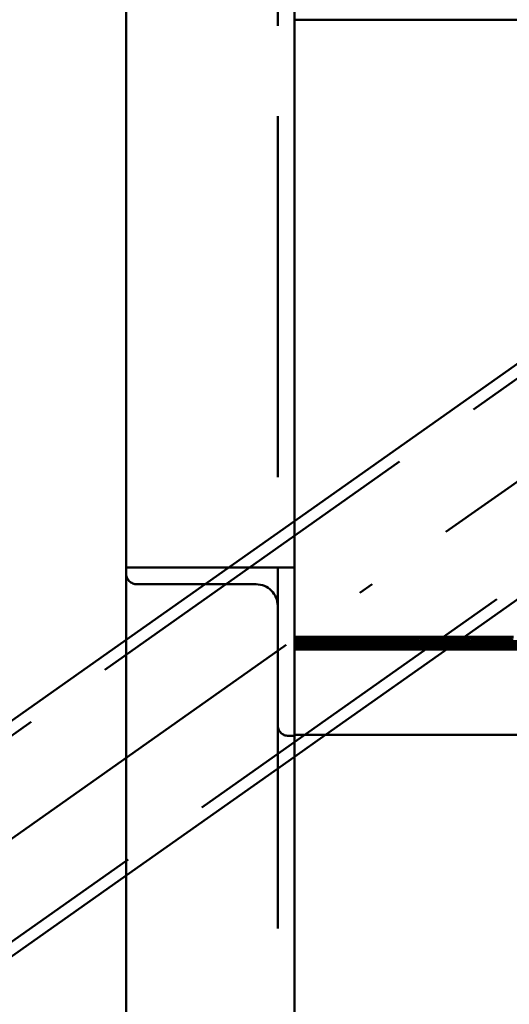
# Paper-space layout 'Layout1' of a CAD drawing. Extents: x -2 to 1033, y -36 to 596.
# Tile 114 of 256: x 366.72 to 370.79, y 385.25 to 393.44. Entities that reach past the tile are written whole.
import ezdxf

# ---------------------------------------------------------------- set-up
doc = ezdxf.new("R2010")
doc.units = 0
doc.linetypes.add('ACAD_ISO02W100', pattern=[15, 12, -3])
doc.linetypes.add('ACAD_ISO04W100', pattern=[30.5, 24, -3, 0.5, -3])
doc.layers.add('SS_ZEBRIKY', color=24, linetype='CONTINUOUS', lineweight=50)
doc.layers.add('SS_ZTUŽENÍ STĚNY', color=203, linetype='CONTINUOUS', lineweight=50)

psp = doc.layouts.get("Layout1")

# ---------------------------------------------------------------- linework, layer by layer
at = {"layer": 'SS_ZEBRIKY', "color": 3, "linetype": 'ACAD_ISO02W100', "ltscale": 0.25}
for p, q in [((368.8663, 378.385), (368.8663, 524.985)), ((369.0063, 388.885), (367.6063, 388.885)), ((367.6963, 388.745), (368.6863, 388.745)), ((369.0063, 388.273), (369.0504, 388.3088)), ((369.0063, 388.273), (369.0429, 388.3088)), ((369.0663, 388.273), (369.0429, 388.3088)), ((369.1184, 388.3088), (369.0469, 388.273)), ((369.0663, 388.273), (369.0504, 388.3088)), ((369.1106, 388.273), (369.0504, 388.3088)), ((369.111, 388.3088), (369.0663, 388.273)), ((369.0663, 388.273), (369.0899, 388.3088)), ((369.0768, 388.3088), (369.0663, 388.273)), ((369.1369, 388.3088), (369.0743, 388.273)), ((369.1184, 388.3088), (369.0743, 388.273)), ((369.0748, 388.273), (369.1369, 388.3088)), ((369.1184, 388.3088), (369.0748, 388.273)), ((369.1103, 388.273), (369.0899, 388.3088)), ((369.1106, 388.273), (369.0899, 388.3088)), ((369.1872, 388.273), (369.0899, 388.3088)), ((369.1103, 388.273), (369.1393, 388.3088)), ((369.1342, 388.3088), (369.1103, 388.273)), ((369.1103, 388.273), (369.1206, 388.3088)), ((369.111, 388.3088), (369.1103, 388.273)), ((369.1184, 388.3088), (369.1313, 388.2831)), ((369.1872, 388.273), (369.1206, 388.3088)), ((369.1263, 388.273), (369.144, 388.3088)), ((369.1263, 388.273), (369.1393, 388.3088)), ((369.1342, 388.3088), (369.1263, 388.273)), ((369.1369, 388.3088), (369.1493, 388.273)), ((369.1401, 388.3008), (369.1369, 388.3088)), ((369.1369, 388.3088), (369.1402, 388.3012)), ((369.1524, 388.273), (369.1369, 388.3088)), ((369.1872, 388.273), (369.1393, 388.3088)), ((369.2158, 388.273), (369.1393, 388.3088)), ((369.151, 388.273), (369.1401, 388.3008)), ((369.1402, 388.3012), (369.1524, 388.273)), ((369.1874, 388.3088), (369.1493, 388.273)), ((369.151, 388.273), (369.1728, 388.2945)), ((369.1661, 388.2722), (369.2563, 388.3088)), ((369.1874, 388.3088), (369.1661, 388.2722)), ((369.2563, 388.3088), (369.1796, 388.2688)), ((369.1874, 388.3088), (369.1936, 388.2841)), ((369.1874, 388.3088), (369.1963, 388.273)), ((369.2563, 388.3088), (369.2303, 388.2688)), ((369.2563, 388.3088), (369.2824, 388.2688)), ((369.333, 388.2688), (369.2563, 388.3088)), ((369.2563, 388.3088), (369.2563, 388.273)), ((369.3253, 388.3088), (369.3163, 388.273)), ((369.3868, 388.3088), (369.3248, 388.273)), ((369.3253, 388.3088), (369.333, 388.2688)), ((369.3253, 388.3088), (369.3466, 388.2722)), ((369.3634, 388.273), (369.3253, 388.3088)), ((369.3393, 388.2943), (369.3599, 388.273)), ((369.3516, 388.3004), (369.4369, 388.273)), ((369.3758, 388.3088), (369.3603, 388.273)), ((369.3603, 388.273), (369.3724, 388.301)), ((369.3634, 388.273), (369.3758, 388.3088)), ((369.3684, 388.3088), (369.3863, 388.273)), ((369.3724, 388.301), (369.3758, 388.3088)), ((369.3758, 388.3088), (369.4369, 388.273)), ((369.4389, 388.273), (369.3758, 388.3088)), ((369.3758, 388.3088), (369.4658, 388.273)), ((369.3813, 388.283), (369.3942, 388.3088)), ((369.3868, 388.3088), (369.3863, 388.273)), ((369.3863, 388.273), (369.3865, 388.3088)), ((369.4024, 388.273), (369.3865, 388.3088)), ((369.3868, 388.3088), (369.4024, 388.273)), ((369.4389, 388.273), (369.3942, 388.3088)), ((369.4658, 388.273), (369.3942, 388.3088)), ((369.437, 388.3088), (369.401, 388.273)), ((369.437, 388.3088), (369.4024, 388.273)), ((369.4358, 388.3088), (369.4024, 388.273)), ((369.4463, 388.273), (369.4358, 388.3088)), ((369.437, 388.3088), (369.4463, 388.273)), ((369.5057, 388.3088), (369.4463, 388.273)), ((369.4698, 388.3088), (369.4463, 388.273)), ((369.4698, 388.3088), (369.5063, 388.273)), ((369.5057, 388.3088), (369.5053, 388.273)), ((369.5057, 388.3088), (369.5063, 388.273)), ((369.5745, 388.3088), (369.5063, 388.273)), ((369.5429, 388.3088), (369.5063, 388.273)), ((369.5063, 388.3088), (369.5063, 388.273)), ((369.5429, 388.3088), (369.5663, 388.273)), ((369.6184, 388.3088), (369.5469, 388.273)), ((369.6252, 388.3088), (369.5663, 388.273)), ((369.5768, 388.3088), (369.5663, 388.273)), ((369.5745, 388.3088), (369.5663, 388.273)), ((369.6369, 388.3088), (369.5743, 388.273)), ((369.6184, 388.3088), (369.5743, 388.273)), ((369.5745, 388.3088), (369.6099, 388.273)), ((369.5748, 388.273), (369.6369, 388.3088)), ((369.5748, 388.273), (369.6184, 388.3088)), ((369.5768, 388.3088), (369.6103, 388.273)), ((369.6103, 388.273), (369.6442, 388.3088)), ((369.6265, 388.3088), (369.6103, 388.273)), ((369.6103, 388.273), (369.6252, 388.3088)), ((369.6184, 388.3088), (369.6313, 388.283)), ((369.6869, 388.273), (369.6252, 388.3088)), ((369.6263, 388.273), (369.6442, 388.3088)), ((369.6265, 388.3088), (369.6263, 388.273)), ((369.6369, 388.3088), (369.6493, 388.273)), ((369.6401, 388.3007), (369.6369, 388.3088)), ((369.6524, 388.273), (369.6369, 388.3088)), ((369.6369, 388.3088), (369.6403, 388.301)), ((369.651, 388.273), (369.6401, 388.3007)), ((369.6403, 388.301), (369.6524, 388.273)), ((369.6874, 388.3088), (369.6493, 388.273)), ((369.651, 388.273), (369.6728, 388.2945)), ((369.6661, 388.2722), (369.7563, 388.3088)), ((369.6874, 388.3088), (369.6661, 388.2722)), ((369.6796, 388.2688), (369.7563, 388.3088)), ((369.6874, 388.3088), (369.6963, 388.273)), ((369.6874, 388.3088), (369.6936, 388.2841)), ((369.7563, 388.3088), (369.7303, 388.2688)), ((369.7563, 388.3088), (369.7824, 388.2688)), ((369.7563, 388.3088), (369.833, 388.2688)), ((369.7563, 388.3088), (369.7563, 388.273)), ((369.8253, 388.3088), (369.8163, 388.273)), ((369.8868, 388.3088), (369.8248, 388.273)), ((369.8253, 388.3088), (369.833, 388.2688)), ((369.8466, 388.2722), (369.8253, 388.3088)), ((369.8634, 388.273), (369.8253, 388.3088)), ((369.8393, 388.2943), (369.8599, 388.273)), ((369.8516, 388.3004), (369.9369, 388.273)), ((369.8758, 388.3088), (369.8603, 388.273)), ((369.8603, 388.273), (369.8724, 388.301)), ((369.8634, 388.273), (369.8758, 388.3088)), ((369.8684, 388.3088), (369.8863, 388.273)), ((369.8724, 388.301), (369.8758, 388.3088)), ((369.8758, 388.3088), (369.9369, 388.273)), ((369.9389, 388.273), (369.8758, 388.3088)), ((369.8758, 388.3088), (369.9658, 388.273)), ((369.8813, 388.283), (369.8942, 388.3088)), ((369.8868, 388.3088), (369.8863, 388.273)), ((369.8863, 388.273), (369.8865, 388.3088)), ((369.9024, 388.273), (369.8865, 388.3088)), ((369.8868, 388.3088), (369.9024, 388.273)), ((369.9389, 388.273), (369.8942, 388.3088)), ((369.9658, 388.273), (369.8942, 388.3088)), ((369.901, 388.273), (369.937, 388.3088)), ((369.937, 388.3088), (369.9024, 388.273)), ((369.9024, 388.273), (369.9358, 388.3088)), ((369.9358, 388.3088), (369.9463, 388.273)), ((369.937, 388.3088), (369.9463, 388.273)), ((370.0057, 388.3088), (369.9463, 388.273)), ((369.9463, 388.273), (369.9698, 388.3088)), ((370.0063, 388.273), (369.9698, 388.3088)), ((370.0057, 388.3088), (370.0053, 388.273)), ((370.0057, 388.3088), (370.0063, 388.273)), ((370.0745, 388.3088), (370.0063, 388.273)), ((370.0429, 388.3088), (370.0063, 388.273)), ((370.0063, 388.3088), (370.0063, 388.273)), ((370.0429, 388.3088), (370.0663, 388.273)), ((370.1184, 388.3088), (370.0469, 388.273)), ((370.0663, 388.273), (370.1252, 388.3088)), ((370.0768, 388.3088), (370.0663, 388.273)), ((370.0663, 388.273), (370.0745, 388.3088)), ((370.1369, 388.3088), (370.0743, 388.273)), ((370.1184, 388.3088), (370.0743, 388.273)), ((370.0745, 388.3088), (370.1099, 388.273)), ((370.0748, 388.273), (370.1369, 388.3088)), ((370.0748, 388.273), (370.1184, 388.3088)), ((370.0768, 388.3088), (370.1103, 388.273)), ((370.1103, 388.273), (370.1442, 388.3088)), ((370.1265, 388.3088), (370.1103, 388.273)), ((370.1103, 388.273), (370.1252, 388.3088)), ((370.1184, 388.3088), (370.1313, 388.283)), ((370.1869, 388.273), (370.1252, 388.3088)), ((370.1263, 388.273), (370.1442, 388.3088)), ((370.1265, 388.3088), (370.1263, 388.273)), ((370.1369, 388.3088), (370.1493, 388.273)), ((370.1401, 388.3007), (370.1369, 388.3088)), ((370.1524, 388.273), (370.1369, 388.3088)), ((370.1369, 388.3088), (370.1403, 388.301)), ((370.151, 388.273), (370.1401, 388.3007)), ((370.1403, 388.301), (370.1524, 388.273)), ((370.1874, 388.3088), (370.1493, 388.273)), ((370.151, 388.273), (370.1728, 388.2945)), ((370.1661, 388.2722), (370.2563, 388.3088)), ((370.1874, 388.3088), (370.1661, 388.2722)), ((370.1796, 388.2688), (370.2563, 388.3088)), ((370.1874, 388.3088), (370.1963, 388.273)), ((370.1874, 388.3088), (370.1936, 388.2841)), ((370.2563, 388.3088), (370.2303, 388.2688)), ((370.2563, 388.3088), (370.2824, 388.2688)), ((370.2563, 388.3088), (370.333, 388.2688)), ((370.2563, 388.3088), (370.2563, 388.273)), ((370.3758, 388.3088), (370.2969, 388.273)), ((370.3253, 388.3088), (370.3163, 388.273)), ((370.3971, 388.3088), (370.3248, 388.273)), ((370.3758, 388.3088), (370.3248, 388.273)), ((370.3253, 388.3088), (370.333, 388.2688)), ((370.3253, 388.3088), (370.3466, 388.2722)), ((370.3634, 388.273), (370.3253, 388.3088)), ((370.3393, 388.2943), (370.3599, 388.273)), ((370.3516, 388.3004), (370.4369, 388.273)), ((370.3758, 388.3088), (370.3603, 388.273)), ((370.3603, 388.273), (370.3724, 388.301)), ((370.3634, 388.273), (370.3758, 388.3088)), ((370.3684, 388.3088), (370.3863, 388.273)), ((370.3724, 388.301), (370.3758, 388.3088)), ((370.3758, 388.3088), (370.3863, 388.273)), ((370.3758, 388.3088), (370.4024, 388.273)), ((370.3758, 388.3088), (370.4369, 388.273)), ((370.4389, 388.273), (370.3758, 388.3088)), ((370.3758, 388.3088), (370.4658, 388.273)), ((370.3813, 388.283), (370.3942, 388.3088)), ((370.3863, 388.273), (370.3865, 388.3088)), ((370.4024, 388.273), (370.3865, 388.3088)), ((370.4389, 388.273), (370.3942, 388.3088)), ((370.4658, 388.273), (370.3942, 388.3088)), ((370.3971, 388.3088), (370.401, 388.273)), ((370.3971, 388.3088), (370.4024, 388.273)), ((370.3971, 388.3088), (370.4463, 388.273)), ((370.401, 388.273), (370.4711, 388.3088)), ((370.401, 388.273), (370.43, 388.3088)), ((370.4024, 388.273), (370.4358, 388.3088)), ((370.43, 388.3088), (370.4463, 388.273)), ((370.4463, 388.273), (370.4358, 388.3088)), ((370.4778, 388.3088), (370.4463, 388.273)), ((370.4463, 388.273), (370.4711, 388.3088)), ((370.4711, 388.3088), (370.5053, 388.273)), ((370.4711, 388.3088), (370.5063, 388.273)), ((370.5063, 388.273), (370.4778, 388.3088)), ((370.5053, 388.273), (370.5597, 388.3088)), ((370.5159, 388.3088), (370.5053, 388.273)), ((370.5063, 388.273), (370.5597, 388.3088)), ((370.5228, 388.3088), (370.5063, 388.273)), ((370.5159, 388.3088), (370.5063, 388.273)), ((370.5228, 388.3088), (370.5663, 388.273)), ((370.6184, 388.3088), (370.5469, 388.273)), ((370.5663, 388.273), (370.5597, 388.3088)), ((370.5597, 388.3088), (370.6099, 388.273)), ((370.566, 388.3088), (370.5663, 388.273)), ((370.5663, 388.273), (370.6029, 388.3088)), ((370.5663, 388.273), (370.5978, 388.3088)), ((370.6369, 388.3088), (370.5743, 388.273)), ((370.6184, 388.3088), (370.5743, 388.273)), ((370.5748, 388.273), (370.6369, 388.3088)), ((370.5748, 388.273), (370.6184, 388.3088)), ((370.5978, 388.3088), (370.6099, 388.273)), ((370.5978, 388.3088), (370.6103, 388.273)), ((370.6869, 388.273), (370.5978, 388.3088)), ((370.6029, 388.3088), (370.6103, 388.273)), ((370.6103, 388.273), (370.6429, 388.3088)), ((370.6103, 388.273), (370.6418, 388.3088)), ((370.6295, 388.3088), (370.6103, 388.273)), ((370.6103, 388.273), (370.6262, 388.3088)), ((370.6184, 388.3088), (370.6311, 388.2834)), ((370.6869, 388.273), (370.6262, 388.3088)), ((370.6263, 388.273), (370.6429, 388.3088)), ((370.6263, 388.273), (370.6418, 388.3088)), ((370.6369, 388.3088), (370.6493, 388.273)), ((370.6397, 388.3018), (370.6369, 388.3088)), ((370.6369, 388.3088), (370.6398, 388.3021)), ((370.6524, 388.273), (370.6369, 388.3088)), ((370.651, 388.273), (370.6397, 388.3018)), ((370.6398, 388.3021), (370.6524, 388.273)), ((370.6869, 388.273), (370.6418, 388.3088)), ((370.7158, 388.273), (370.6418, 388.3088)), ((370.6874, 388.3088), (370.6493, 388.273)), ((370.651, 388.273), (370.6726, 388.2942)), ((370.6661, 388.2722), (370.7563, 388.3088)), ((370.6661, 388.2722), (370.6874, 388.3088)), ((370.6796, 388.2688), (370.7563, 388.3088)), ((370.6874, 388.3088), (370.6936, 388.2839)), ((370.6874, 388.3088), (370.6963, 388.273)), ((370.7563, 388.3088), (370.7303, 388.2688)), ((370.7563, 388.3088), (370.7824, 388.2688)), ((370.7563, 388.3088), (370.833, 388.2688)), ((370.7563, 388.3088), (370.7563, 388.273)), ((369.0363, 388.233), (369.0063, 388.273)), ((369.0656, 388.233), (369.0063, 388.273)), ((369.093, 388.233), (369.0063, 388.273)), ((369.0063, 388.273), (369.1661, 388.2722)), ((369.0663, 388.273), (369.0063, 388.273)), ((369.1661, 388.2722), (369.0063, 388.2637)), ((369.1796, 388.2688), (369.0063, 388.2637)), ((369.2563, 388.2635), (369.0063, 388.2637)), ((369.2563, 388.2635), (369.0063, 388.238)), ((369.0063, 388.238), (377.0063, 388.238)), ((369.0063, 388.233), (369.0363, 388.233)), ((369.1692, 388.233), (369.0063, 388.229)), ((369.0935, 388.233), (369.0063, 388.2254)), ((369.0656, 388.233), (369.0063, 388.2254)), ((369.0063, 388.2254), (369.0363, 388.233)), ((369.2563, 388.2254), (369.0063, 388.229)), ((377.0063, 388.2254), (369.0063, 388.2254)), ((369.2563, 388.2254), (369.0063, 388.218)), ((369.0063, 388.219), (377.0063, 388.219)), ((369.0063, 388.218), (377.0063, 388.218)), ((377.0063, 388.2113), (369.0063, 388.2113)), ((369.0363, 388.233), (369.0656, 388.233)), ((369.1312, 388.2704), (369.0583, 388.233)), ((369.0583, 388.233), (369.1379, 388.2669)), ((369.0663, 388.273), (369.0656, 388.233)), ((369.0656, 388.233), (369.0935, 388.233)), ((369.093, 388.233), (369.0663, 388.273)), ((369.0663, 388.273), (369.0935, 388.233)), ((369.1626, 388.233), (369.0663, 388.273)), ((369.1629, 388.233), (369.0663, 388.273)), ((369.1103, 388.273), (369.0663, 388.273)), ((369.0683, 388.233), (369.1524, 388.273)), ((369.1363, 388.273), (369.0683, 388.233)), ((369.0935, 388.233), (369.4192, 388.233)), ((369.1411, 388.2652), (369.0948, 388.233)), ((369.0948, 388.233), (369.1561, 388.2572)), ((369.1626, 388.233), (369.1103, 388.273)), ((369.1103, 388.273), (369.1629, 388.233)), ((369.2013, 388.233), (369.1103, 388.273)), ((369.1103, 388.273), (369.2014, 388.233)), ((369.1134, 388.273), (369.1103, 388.273)), ((369.1224, 388.233), (369.1963, 388.273)), ((369.1524, 388.273), (369.1224, 388.233)), ((369.2013, 388.233), (369.1263, 388.273)), ((369.2014, 388.233), (369.1263, 388.273)), ((369.1363, 388.273), (369.1312, 388.2704)), ((369.1313, 388.2831), (369.1363, 388.273)), ((369.1379, 388.2669), (369.1524, 388.273)), ((369.1524, 388.273), (369.1411, 388.2652)), ((369.1493, 388.273), (369.1661, 388.2722)), ((369.1561, 388.2572), (369.1963, 388.273)), ((369.1661, 388.2722), (369.1796, 388.2688)), ((369.1777, 388.2456), (369.1692, 388.233)), ((369.1692, 388.233), (369.2563, 388.2254)), ((369.1963, 388.273), (369.1777, 388.2456)), ((369.1796, 388.2688), (369.2563, 388.2635)), ((369.1936, 388.2841), (369.1963, 388.273)), ((369.1963, 388.273), (369.2079, 388.233)), ((369.1963, 388.273), (369.2264, 388.233)), ((369.2079, 388.233), (369.2563, 388.273)), ((369.2563, 388.273), (369.2264, 388.233)), ((369.2264, 388.233), (369.2563, 388.2254)), ((369.2303, 388.2688), (369.2563, 388.2635)), ((369.2563, 388.273), (369.2863, 388.233)), ((369.2563, 388.273), (369.3048, 388.233)), ((369.333, 388.2688), (369.2563, 388.2635)), ((369.2824, 388.2688), (369.2563, 388.2635)), ((369.3435, 388.233), (369.2563, 388.2254)), ((369.2863, 388.233), (369.2563, 388.2254)), ((369.3163, 388.273), (369.2863, 388.233)), ((369.3163, 388.273), (369.3048, 388.233)), ((369.3083, 388.233), (369.4024, 388.273)), ((369.3863, 388.273), (369.3083, 388.233)), ((369.3163, 388.273), (369.3344, 388.2464)), ((369.3163, 388.273), (369.3903, 388.233)), ((369.3163, 388.273), (369.3559, 388.2574)), ((369.4024, 388.273), (369.3183, 388.233)), ((369.3863, 388.273), (369.3183, 388.233)), ((369.3226, 388.2859), (369.3599, 388.273)), ((369.3466, 388.2722), (369.333, 388.2688)), ((369.3344, 388.2464), (369.3435, 388.233)), ((369.3448, 388.233), (369.4463, 388.273)), ((369.4024, 388.273), (369.3448, 388.233)), ((369.3466, 388.2722), (369.3634, 388.273)), ((369.3559, 388.2574), (369.4179, 388.233)), ((369.3603, 388.273), (369.3903, 388.233)), ((369.3713, 388.2653), (369.3603, 388.273)), ((369.3603, 388.273), (369.4444, 388.233)), ((369.4543, 388.233), (369.3603, 388.273)), ((369.4179, 388.233), (369.3713, 388.2653)), ((369.4463, 388.273), (369.3724, 388.233)), ((369.4024, 388.273), (369.3724, 388.233)), ((369.3763, 388.273), (369.3813, 388.283)), ((369.3763, 388.273), (369.4444, 388.233)), ((369.3813, 388.2705), (369.3763, 388.273)), ((369.4543, 388.233), (369.3813, 388.2705)), ((369.4024, 388.273), (369.3993, 388.273)), ((369.4463, 388.273), (369.4024, 388.273)), ((369.4161, 388.2722), (369.5966, 388.2722)), ((369.4463, 388.273), (369.4192, 388.233)), ((369.4192, 388.233), (369.5063, 388.2254)), ((369.4192, 388.233), (369.4764, 388.233)), ((369.4463, 388.273), (369.4579, 388.233)), ((369.4463, 388.273), (369.4764, 388.233)), ((369.5063, 388.273), (369.4463, 388.273)), ((369.5063, 388.273), (369.4579, 388.233)), ((369.5063, 388.273), (369.4764, 388.233)), ((369.4764, 388.233), (369.5063, 388.2254)), ((369.4764, 388.233), (369.5363, 388.233)), ((369.5063, 388.273), (369.5363, 388.233)), ((369.5063, 388.273), (369.5548, 388.233)), ((369.5663, 388.273), (369.5063, 388.273)), ((369.5935, 388.233), (369.5063, 388.2254)), ((369.5363, 388.233), (369.5063, 388.2254)), ((369.5663, 388.273), (369.5363, 388.233)), ((369.5363, 388.233), (369.5935, 388.233)), ((369.5663, 388.273), (369.5548, 388.233)), ((369.6313, 388.2705), (369.5583, 388.233)), ((369.6382, 388.267), (369.5583, 388.233)), ((369.5663, 388.273), (369.5935, 388.233)), ((369.5663, 388.273), (369.6403, 388.233)), ((369.5663, 388.273), (369.6679, 388.233)), ((369.6103, 388.273), (369.5663, 388.273)), ((369.5683, 388.233), (369.6524, 388.273)), ((369.6363, 388.273), (369.5683, 388.233)), ((369.5935, 388.233), (369.9192, 388.233)), ((369.6413, 388.2653), (369.5948, 388.233)), ((369.5948, 388.233), (369.6568, 388.2574)), ((369.6403, 388.233), (369.6103, 388.273)), ((369.6103, 388.273), (369.6679, 388.233)), ((369.6944, 388.233), (369.6103, 388.273)), ((369.6103, 388.273), (369.7043, 388.233)), ((369.6134, 388.273), (369.6103, 388.273)), ((369.6224, 388.233), (369.6963, 388.273)), ((369.6224, 388.233), (369.6524, 388.273)), ((369.6944, 388.233), (369.6263, 388.273)), ((369.7043, 388.233), (369.6263, 388.273)), ((369.6313, 388.283), (369.6363, 388.273)), ((369.6363, 388.273), (369.6313, 388.2705)), ((369.6524, 388.273), (369.6382, 388.267)), ((369.6524, 388.273), (369.6413, 388.2653)), ((369.6661, 388.2722), (369.6493, 388.273)), ((369.6568, 388.2574), (369.6963, 388.273)), ((369.6661, 388.2722), (369.6796, 388.2688)), ((369.6692, 388.233), (369.6783, 388.2464)), ((369.7563, 388.2254), (369.6692, 388.233)), ((369.6783, 388.2464), (369.6963, 388.273)), ((369.7563, 388.2635), (369.6796, 388.2688)), ((369.6936, 388.2841), (369.6963, 388.273)), ((369.6963, 388.273), (369.7079, 388.233)), ((369.6963, 388.273), (369.7264, 388.233)), ((369.7079, 388.233), (369.7563, 388.273)), ((369.7563, 388.273), (369.7264, 388.233)), ((369.7264, 388.233), (369.7563, 388.2254)), ((369.7303, 388.2688), (369.7563, 388.2635)), ((369.7563, 388.273), (369.7863, 388.233)), ((369.7563, 388.273), (369.8048, 388.233)), ((369.7563, 388.2635), (369.833, 388.2688)), ((369.7824, 388.2688), (369.7563, 388.2635)), ((369.7563, 388.2254), (369.8435, 388.233)), ((369.7863, 388.233), (369.7563, 388.2254)), ((369.8163, 388.273), (369.7863, 388.233)), ((369.8163, 388.273), (369.8048, 388.233)), ((369.8083, 388.233), (369.9024, 388.273)), ((369.8863, 388.273), (369.8083, 388.233)), ((369.8163, 388.273), (369.8344, 388.2464)), ((369.8163, 388.273), (369.8903, 388.233)), ((369.8163, 388.273), (369.8559, 388.2574)), ((369.9024, 388.273), (369.8183, 388.233)), ((369.8863, 388.273), (369.8183, 388.233)), ((369.8226, 388.2859), (369.8599, 388.273)), ((369.833, 388.2688), (369.8466, 388.2722)), ((369.8344, 388.2464), (369.8435, 388.233)), ((369.8448, 388.233), (369.9463, 388.273)), ((369.8448, 388.233), (369.9024, 388.273)), ((369.8634, 388.273), (369.8466, 388.2722)), ((369.8559, 388.2574), (369.9179, 388.233)), ((369.8603, 388.273), (369.8903, 388.233)), ((369.8713, 388.2653), (369.8603, 388.273)), ((369.8603, 388.273), (369.9444, 388.233)), ((369.8745, 388.267), (369.8603, 388.273)), ((369.9179, 388.233), (369.8713, 388.2653)), ((369.9463, 388.273), (369.8724, 388.233)), ((369.9024, 388.273), (369.8724, 388.233)), ((369.9543, 388.233), (369.8745, 388.267)), ((369.8763, 388.273), (369.8813, 388.283)), ((369.8763, 388.273), (369.9444, 388.233)), ((369.8813, 388.2705), (369.8763, 388.273)), ((369.9543, 388.233), (369.8813, 388.2705)), ((369.9024, 388.273), (369.8993, 388.273)), ((369.9463, 388.273), (369.9024, 388.273)), ((369.9161, 388.2722), (370.0966, 388.2722)), ((369.9463, 388.273), (369.9192, 388.233)), ((369.9192, 388.233), (370.0063, 388.2254)), ((369.9192, 388.233), (369.9764, 388.233)), ((369.9463, 388.273), (369.9579, 388.233)), ((369.9463, 388.273), (369.9764, 388.233)), ((370.0063, 388.273), (369.9463, 388.273)), ((370.0063, 388.273), (369.9579, 388.233)), ((369.9764, 388.233), (370.0063, 388.273)), ((369.9764, 388.233), (370.0063, 388.2254)), ((369.9764, 388.233), (370.0363, 388.233)), ((370.0363, 388.233), (370.0063, 388.273)), ((370.0063, 388.273), (370.0548, 388.233)), ((370.0663, 388.273), (370.0063, 388.273)), ((370.0063, 388.2254), (370.0935, 388.233)), ((370.0063, 388.2254), (370.0363, 388.233)), ((370.0363, 388.233), (370.0663, 388.273)), ((370.0363, 388.233), (370.0935, 388.233)), ((370.0548, 388.233), (370.0663, 388.273)), ((370.1524, 388.273), (370.0583, 388.233)), ((370.1313, 388.2705), (370.0583, 388.233)), ((370.0663, 388.273), (370.0935, 388.233)), ((370.1403, 388.233), (370.0663, 388.273)), ((370.0663, 388.273), (370.1679, 388.233)), ((370.1103, 388.273), (370.0663, 388.273)), ((370.0683, 388.233), (370.1524, 388.273)), ((370.0683, 388.233), (370.1363, 388.273)), ((370.0935, 388.233), (370.4192, 388.233)), ((370.0948, 388.233), (370.1413, 388.2653)), ((370.0948, 388.233), (370.1568, 388.2574)), ((370.1403, 388.233), (370.1103, 388.273)), ((370.1103, 388.273), (370.1679, 388.233)), ((370.1944, 388.233), (370.1103, 388.273)), ((370.1103, 388.273), (370.2043, 388.233)), ((370.1134, 388.273), (370.1103, 388.273)), ((370.1963, 388.273), (370.1224, 388.233)), ((370.1224, 388.233), (370.1524, 388.273)), ((370.1944, 388.233), (370.1263, 388.273)), ((370.2043, 388.233), (370.1263, 388.273)), ((370.1313, 388.283), (370.1363, 388.273)), ((370.1363, 388.273), (370.1313, 388.2705)), ((370.1413, 388.2653), (370.1524, 388.273)), ((370.1661, 388.2722), (370.1493, 388.273)), ((370.1568, 388.2574), (370.1963, 388.273)), ((370.1661, 388.2722), (370.1796, 388.2688)), ((370.1692, 388.233), (370.1783, 388.2464)), ((370.1692, 388.233), (370.2563, 388.2254)), ((370.1783, 388.2464), (370.1963, 388.273)), ((370.1796, 388.2688), (370.2563, 388.2635)), ((370.1936, 388.2841), (370.1963, 388.273)), ((370.2079, 388.233), (370.1963, 388.273)), ((370.1963, 388.273), (370.2264, 388.233)), ((370.2079, 388.233), (370.2563, 388.273)), ((370.2563, 388.273), (370.2264, 388.233)), ((370.2264, 388.233), (370.2563, 388.2254)), ((370.2303, 388.2688), (370.2563, 388.2635)), ((370.2563, 388.273), (370.2863, 388.233)), ((370.2563, 388.273), (370.3048, 388.233)), ((370.2563, 388.2635), (370.333, 388.2688)), ((370.2824, 388.2688), (370.2563, 388.2635)), ((370.2563, 388.2254), (370.3435, 388.233)), ((370.2863, 388.233), (370.2563, 388.2254)), ((370.3163, 388.273), (370.2863, 388.233)), ((370.3163, 388.273), (370.3048, 388.233)), ((370.3083, 388.233), (370.4024, 388.273)), ((370.3863, 388.273), (370.3083, 388.233)), ((370.3163, 388.273), (370.3344, 388.2464)), ((370.3163, 388.273), (370.3903, 388.233)), ((370.3163, 388.273), (370.3559, 388.2574)), ((370.4024, 388.273), (370.3183, 388.233)), ((370.3863, 388.273), (370.3183, 388.233)), ((370.3226, 388.2859), (370.3599, 388.273)), ((370.333, 388.2688), (370.3466, 388.2722)), ((370.3344, 388.2464), (370.3435, 388.233)), ((370.3448, 388.233), (370.4463, 388.273)), ((370.3448, 388.233), (370.4024, 388.273)), ((370.3466, 388.2722), (370.3634, 388.273)), ((370.3559, 388.2574), (370.4179, 388.233)), ((370.3603, 388.273), (370.3903, 388.233)), ((370.3713, 388.2653), (370.3603, 388.273)), ((370.3603, 388.273), (370.4444, 388.233)), ((370.3745, 388.267), (370.3603, 388.273)), ((370.4179, 388.233), (370.3713, 388.2653)), ((370.4463, 388.273), (370.3724, 388.233)), ((370.4024, 388.273), (370.3724, 388.233)), ((370.4543, 388.233), (370.3745, 388.267)), ((370.3763, 388.273), (370.3813, 388.283)), ((370.3763, 388.273), (370.4444, 388.233)), ((370.3813, 388.2705), (370.3763, 388.273)), ((370.4543, 388.233), (370.3813, 388.2705)), ((370.4024, 388.273), (370.3993, 388.273)), ((370.4463, 388.273), (370.4024, 388.273)), ((370.4161, 388.2722), (370.5966, 388.2722)), ((370.4192, 388.233), (370.4463, 388.273)), ((370.4192, 388.233), (370.5063, 388.2254)), ((370.4192, 388.233), (370.4764, 388.233)), ((370.4463, 388.273), (370.4579, 388.233)), ((370.4463, 388.273), (370.4764, 388.233)), ((370.5063, 388.273), (370.4463, 388.273)), ((370.5063, 388.273), (370.4579, 388.233)), ((370.4764, 388.233), (370.5063, 388.273)), ((370.4764, 388.233), (370.5063, 388.2254)), ((370.4764, 388.233), (370.5363, 388.233)), ((370.5363, 388.233), (370.5063, 388.273)), ((370.5548, 388.233), (370.5063, 388.273)), ((370.5663, 388.273), (370.5063, 388.273)), ((370.5935, 388.233), (370.5063, 388.2254)), ((370.5063, 388.2254), (370.5363, 388.233)), ((370.5363, 388.233), (370.5663, 388.273)), ((370.5363, 388.233), (370.5935, 388.233)), ((370.5548, 388.233), (370.5663, 388.273)), ((370.6313, 388.2705), (370.5583, 388.233)), ((370.6382, 388.267), (370.5583, 388.233)), ((370.5663, 388.273), (370.5935, 388.233)), ((370.6403, 388.233), (370.5663, 388.273)), ((370.5663, 388.273), (370.6679, 388.233)), ((370.6103, 388.273), (370.5663, 388.273)), ((370.5683, 388.233), (370.6524, 388.273)), ((370.5683, 388.233), (370.6363, 388.273)), ((370.5935, 388.233), (370.9192, 388.233)), ((370.5948, 388.233), (370.6413, 388.2653)), ((370.5948, 388.233), (370.6568, 388.2574)), ((370.6403, 388.233), (370.6103, 388.273)), ((370.6103, 388.273), (370.6679, 388.233)), ((370.6944, 388.233), (370.6103, 388.273)), ((370.6103, 388.273), (370.7043, 388.233)), ((370.6134, 388.273), (370.6103, 388.273)), ((370.6963, 388.273), (370.6224, 388.233)), ((370.6224, 388.233), (370.6524, 388.273)), ((370.6944, 388.233), (370.6263, 388.273)), ((370.7043, 388.233), (370.6263, 388.273)), ((370.6311, 388.2834), (370.6363, 388.273)), ((370.6363, 388.273), (370.6313, 388.2705)), ((370.6524, 388.273), (370.6382, 388.267)), ((370.6413, 388.2653), (370.6524, 388.273)), ((370.6493, 388.273), (370.6661, 388.2722)), ((370.6568, 388.2574), (370.6963, 388.273)), ((370.6661, 388.2722), (370.6796, 388.2688)), ((370.6692, 388.233), (370.6783, 388.2464)), ((370.6692, 388.233), (370.7563, 388.2254)), ((370.6783, 388.2464), (370.6963, 388.273)), ((370.6796, 388.2688), (370.7563, 388.2635)), ((370.6936, 388.2839), (370.6963, 388.273)), ((370.7079, 388.233), (370.6963, 388.273)), ((370.6963, 388.273), (370.7264, 388.233)), ((370.7079, 388.233), (370.7563, 388.273)), ((370.7563, 388.273), (370.7264, 388.233)), ((370.7264, 388.233), (370.7563, 388.2254)), ((370.7303, 388.2688), (370.7563, 388.2635)), ((370.7563, 388.273), (370.7863, 388.233)), ((370.7563, 388.273), (370.8048, 388.233)), ((370.7563, 388.2635), (370.833, 388.2688)), ((370.7824, 388.2688), (370.7563, 388.2635)), ((370.7563, 388.2254), (370.8435, 388.233)), ((370.7863, 388.233), (370.7563, 388.2254)), ((370.7863, 388.233), (370.8163, 388.273)), ((368.9563, 387.485), (369.0063, 387.485))]:
    psp.add_line(p, q, dxfattribs=at)
at = {"layer": 'SS_ZEBRIKY', "color": 7, "linetype": 'ACAD_ISO04W100', "ltscale": 0.25}
for p, q in [((369.0063, 524.985), (369.0063, 378.385)), ((369.0063, 388.185), (369.0063, 388.185))]:
    psp.add_line(p, q, dxfattribs=at)
at = {"layer": 'SS_ZEBRIKY', "color": 1, "linetype": 'Continuous', "ltscale": 0.25}
for p, q in [((367.6063, 420.885), (367.6063, 378.385)), ((369.0063, 378.385), (369.0063, 420.885))]:
    psp.add_line(p, q, dxfattribs=at)
at = {"layer": 'SS_ZEBRIKY', "color": 7, "linetype": 'Continuous', "ltscale": 0.25}
for p, q in [((369.0063, 393.437), (377.0063, 393.437)), ((369.0324, 388.2688), (369.0063, 388.3088)), ((369.0429, 388.3088), (369.0063, 388.3088)), ((369.0429, 388.3088), (369.0324, 388.2688)), ((369.0581, 388.2688), (369.0429, 388.3088)), ((369.083, 388.2688), (369.0429, 388.3088)), ((369.0966, 388.2722), (369.0429, 388.3088)), ((369.0768, 388.3088), (369.0429, 388.3088)), ((369.0768, 388.3088), (369.0966, 388.2722)), ((369.0768, 388.3088), (369.1134, 388.273)), ((369.111, 388.3088), (369.0768, 388.3088)), ((369.111, 388.3088), (369.1134, 388.273)), ((369.111, 388.3088), (369.1888, 388.273)), ((369.1342, 388.3088), (369.111, 388.3088)), ((369.1342, 388.3088), (369.1888, 388.273)), ((369.1342, 388.3088), (369.2158, 388.273)), ((369.144, 388.3088), (369.1342, 388.3088)), ((369.2158, 388.273), (369.144, 388.3088)), ((369.1874, 388.3088), (369.144, 388.3088)), ((369.1728, 388.2945), (369.1874, 388.3088)), ((369.1874, 388.3088), (369.2553, 388.273)), ((369.2563, 388.3088), (369.1874, 388.3088)), ((369.2553, 388.273), (369.2563, 388.3088)), ((369.2563, 388.3088), (369.3226, 388.2859)), ((369.3253, 388.3088), (369.2563, 388.3088)), ((369.3684, 388.3088), (369.2969, 388.273)), ((369.3243, 388.273), (369.3865, 388.3088)), ((369.3253, 388.3088), (369.3393, 388.2943)), ((369.3253, 388.3088), (369.3516, 388.3004)), ((369.3684, 388.3088), (369.3253, 388.3088)), ((369.3865, 388.3088), (369.3684, 388.3088)), ((369.4358, 388.3088), (369.3865, 388.3088)), ((369.3993, 388.273), (369.4358, 388.3088)), ((369.4161, 388.2722), (369.4698, 388.3088)), ((369.4358, 388.3088), (369.4161, 388.2722)), ((369.4698, 388.3088), (369.4296, 388.2688)), ((369.4698, 388.3088), (369.4358, 388.3088)), ((369.4698, 388.3088), (369.4803, 388.2688)), ((369.5063, 388.3088), (369.4698, 388.3088)), ((369.5063, 388.3088), (369.4803, 388.2688)), ((369.5063, 388.3088), (369.5324, 388.2688)), ((369.5429, 388.3088), (369.5063, 388.3088)), ((369.5324, 388.2688), (369.5429, 388.3088)), ((369.5429, 388.3088), (369.583, 388.2688)), ((369.5429, 388.3088), (369.5966, 388.2722)), ((369.5768, 388.3088), (369.5429, 388.3088)), ((369.5768, 388.3088), (369.5966, 388.2722)), ((369.5768, 388.3088), (369.6134, 388.273)), ((369.6265, 388.3088), (369.5768, 388.3088)), ((369.6265, 388.3088), (369.6889, 388.273)), ((369.6442, 388.3088), (369.6265, 388.3088)), ((369.7158, 388.273), (369.6442, 388.3088)), ((369.6874, 388.3088), (369.6442, 388.3088)), ((369.6728, 388.2945), (369.6874, 388.3088)), ((369.6874, 388.3088), (369.7553, 388.273)), ((369.7563, 388.3088), (369.6874, 388.3088)), ((369.7563, 388.3088), (369.7553, 388.273)), ((369.7563, 388.3088), (369.8226, 388.2859)), ((369.8253, 388.3088), (369.7563, 388.3088)), ((369.8684, 388.3088), (369.7969, 388.273)), ((369.8243, 388.273), (369.8865, 388.3088)), ((369.8253, 388.3088), (369.8393, 388.2943)), ((369.8253, 388.3088), (369.8516, 388.3004)), ((369.8684, 388.3088), (369.8253, 388.3088)), ((369.8865, 388.3088), (369.8684, 388.3088)), ((369.9358, 388.3088), (369.8865, 388.3088)), ((369.8993, 388.273), (369.9358, 388.3088)), ((369.9161, 388.2722), (369.9698, 388.3088)), ((369.9161, 388.2722), (369.9358, 388.3088)), ((369.9296, 388.2688), (369.9698, 388.3088)), ((369.9698, 388.3088), (369.9358, 388.3088)), ((369.9698, 388.3088), (369.9803, 388.2688)), ((370.0063, 388.3088), (369.9698, 388.3088)), ((369.9803, 388.2688), (370.0063, 388.3088)), ((370.0063, 388.3088), (370.0324, 388.2688)), ((370.0429, 388.3088), (370.0063, 388.3088)), ((370.0324, 388.2688), (370.0429, 388.3088)), ((370.0429, 388.3088), (370.083, 388.2688)), ((370.0429, 388.3088), (370.0966, 388.2722)), ((370.0768, 388.3088), (370.0429, 388.3088)), ((370.0768, 388.3088), (370.0966, 388.2722)), ((370.0768, 388.3088), (370.1134, 388.273)), ((370.1265, 388.3088), (370.0768, 388.3088)), ((370.1265, 388.3088), (370.1889, 388.273)), ((370.1442, 388.3088), (370.1265, 388.3088)), ((370.2158, 388.273), (370.1442, 388.3088)), ((370.1874, 388.3088), (370.1442, 388.3088)), ((370.1728, 388.2945), (370.1874, 388.3088)), ((370.1874, 388.3088), (370.2553, 388.273)), ((370.2563, 388.3088), (370.1874, 388.3088)), ((370.2563, 388.3088), (370.2553, 388.273)), ((370.2563, 388.3088), (370.3226, 388.2859)), ((370.3253, 388.3088), (370.2563, 388.3088)), ((370.3684, 388.3088), (370.2969, 388.273)), ((370.3243, 388.273), (370.3865, 388.3088)), ((370.3253, 388.3088), (370.3393, 388.2943)), ((370.3253, 388.3088), (370.3516, 388.3004)), ((370.3684, 388.3088), (370.3253, 388.3088)), ((370.3865, 388.3088), (370.3684, 388.3088)), ((370.4358, 388.3088), (370.3865, 388.3088)), ((370.3993, 388.273), (370.4358, 388.3088)), ((370.4161, 388.2722), (370.4358, 388.3088)), ((370.4296, 388.2688), (370.4778, 388.3088)), ((370.4296, 388.2688), (370.4358, 388.3088)), ((370.4778, 388.3088), (370.4358, 388.3088)), ((370.4778, 388.3088), (370.4803, 388.2688)), ((370.5228, 388.3088), (370.4778, 388.3088)), ((370.4803, 388.2688), (370.5228, 388.3088)), ((370.5324, 388.2688), (370.5228, 388.3088)), ((370.5228, 388.3088), (370.583, 388.2688)), ((370.5228, 388.3088), (370.5966, 388.2722)), ((370.566, 388.3088), (370.5228, 388.3088)), ((370.566, 388.3088), (370.5966, 388.2722)), ((370.566, 388.3088), (370.6134, 388.273)), ((370.6029, 388.3088), (370.566, 388.3088)), ((370.6029, 388.3088), (370.6134, 388.273)), ((370.6029, 388.3088), (370.6889, 388.273)), ((370.6295, 388.3088), (370.6029, 388.3088)), ((370.6295, 388.3088), (370.6889, 388.273)), ((370.6429, 388.3088), (370.6295, 388.3088)), ((370.6429, 388.3088), (370.6889, 388.273)), ((370.7158, 388.273), (370.6429, 388.3088)), ((370.6874, 388.3088), (370.6429, 388.3088)), ((370.6726, 388.2942), (370.6874, 388.3088)), ((370.6874, 388.3088), (370.7553, 388.273)), ((370.7563, 388.3088), (370.6874, 388.3088)), ((370.7563, 388.3088), (370.7553, 388.273)), ((370.7563, 388.3088), (370.8226, 388.2859)), ((370.8253, 388.3088), (370.7563, 388.3088)), ((369.0063, 388.2688), (369.0324, 388.2688)), ((369.083, 388.2688), (369.0063, 388.2635)), ((369.0063, 388.2635), (369.0581, 388.2688)), ((369.0063, 388.2635), (369.0324, 388.2688)), ((377.0063, 388.2635), (369.0063, 388.2635)), ((369.0063, 388.2479), (377.0063, 388.2479)), ((369.0063, 388.2269), (377.0063, 388.2269)), ((369.0324, 388.2688), (369.0581, 388.2688)), ((369.0581, 388.2688), (369.083, 388.2688)), ((369.0966, 388.2722), (369.083, 388.2688)), ((369.083, 388.2688), (369.4296, 388.2688)), ((369.1134, 388.273), (369.0966, 388.2722)), ((369.0966, 388.2722), (369.4161, 388.2722)), ((369.3993, 388.273), (369.1134, 388.273)), ((369.3993, 388.273), (369.4161, 388.2722)), ((369.4161, 388.2722), (369.4296, 388.2688)), ((369.4296, 388.2688), (369.5063, 388.2635)), ((369.4296, 388.2688), (369.4803, 388.2688)), ((369.4803, 388.2688), (369.5063, 388.2635)), ((369.4803, 388.2688), (369.5324, 388.2688)), ((369.583, 388.2688), (369.5063, 388.2635)), ((369.5324, 388.2688), (369.5063, 388.2635)), ((369.5324, 388.2688), (369.583, 388.2688)), ((369.5966, 388.2722), (369.583, 388.2688)), ((369.583, 388.2688), (369.9296, 388.2688)), ((369.6134, 388.273), (369.5966, 388.2722)), ((369.5966, 388.2722), (369.9161, 388.2722)), ((369.8993, 388.273), (369.6134, 388.273)), ((369.8993, 388.273), (369.9161, 388.2722)), ((369.9161, 388.2722), (369.9296, 388.2688)), ((369.9296, 388.2688), (370.0063, 388.2635)), ((369.9296, 388.2688), (369.9803, 388.2688)), ((369.9803, 388.2688), (370.0063, 388.2635)), ((369.9803, 388.2688), (370.0324, 388.2688)), ((370.0063, 388.2635), (370.083, 388.2688)), ((370.0063, 388.2635), (370.0324, 388.2688)), ((370.0324, 388.2688), (370.083, 388.2688)), ((370.083, 388.2688), (370.0966, 388.2722)), ((370.083, 388.2688), (370.4296, 388.2688)), ((370.0966, 388.2722), (370.1134, 388.273)), ((370.0966, 388.2722), (370.4161, 388.2722)), ((370.3993, 388.273), (370.1134, 388.273)), ((370.4161, 388.2722), (370.3993, 388.273)), ((370.4161, 388.2722), (370.4296, 388.2688)), ((370.4296, 388.2688), (370.5063, 388.2635)), ((370.4296, 388.2688), (370.4803, 388.2688)), ((370.4803, 388.2688), (370.5063, 388.2635)), ((370.4803, 388.2688), (370.5324, 388.2688)), ((370.583, 388.2688), (370.5063, 388.2635)), ((370.5063, 388.2635), (370.5324, 388.2688)), ((370.5324, 388.2688), (370.583, 388.2688)), ((370.5966, 388.2722), (370.583, 388.2688)), ((370.583, 388.2688), (370.9296, 388.2688)), ((370.6134, 388.273), (370.5966, 388.2722)), ((370.5966, 388.2722), (370.9161, 388.2722)), ((370.8993, 388.273), (370.6134, 388.273)), ((377.0063, 388.203), (369.0063, 388.203)), ((369.0063, 387.493), (377.0063, 387.493))]:
    psp.add_line(p, q, dxfattribs=at)
at = {"layer": 'SS_ZEBRIKY', "color": 3, "linetype": 'ACAD_ISO02W100', "ltscale": 0.25}
for centre in [(367.6963, 388.835), (368.9563, 387.575)]:
    psp.add_arc(centre, 0.09, 180, 270, dxfattribs=at)
at = {"layer": 'SS_ZEBRIKY', "color": 3, "linetype": 'ACAD_ISO02W100', "ltscale": 0.25, "extrusion": (4.80367e-15, 1.26931e-14, -1)}
psp.add_arc((-368.6863, 388.565), 0.18, 90, 180, dxfattribs=at)
at = {"layer": 'SS_ZTUŽENÍ STĚNY', "color": 7, "linetype": 'ACAD_ISO04W100', "ltscale": 0.25}
psp.add_line((357.8063, 380.385), (442.8063, 440.385), dxfattribs=at)
at = {"layer": 'SS_ZTUŽENÍ STĚNY', "color": 3, "linetype": 'ACAD_ISO02W100', "ltscale": 0.25}
for p, q in [((440.3434, 439.5033), (359.9064, 382.7242)), ((441.1508, 438.3596), (359.9064, 381.0106)), ((367.6063, 388.2819), (369.0063, 389.2701)), ((370.4189, 388.3088), (369.2632, 387.493)), ((370.2035, 388.2792), (370.2455, 388.3088)), ((370.3816, 388.2825), (370.4087, 388.3016)), ((370.4087, 388.3016), (370.4189, 388.3088)), ((370.1382, 388.233), (370.166, 388.2527)), ((370.166, 388.2527), (370.1948, 388.273)), ((370.1948, 388.273), (370.2035, 388.2792)), ((370.3116, 388.233), (370.3202, 388.2391)), ((370.3202, 388.2391), (370.3682, 388.273)), ((370.3682, 388.273), (370.3808, 388.2819)), ((370.3808, 388.2819), (370.3816, 388.2825)), ((369.0063, 387.3117), (367.6063, 386.3235))]:
    psp.add_line(p, q, dxfattribs=at)
at = {"layer": 'SS_ZTUŽENÍ STĚNY', "color": 1, "linetype": 'Continuous', "ltscale": 0.25}
for p, q in [((369.0063, 389.2701), (374.9094, 393.437)), ((377.0063, 392.9587), (370.4189, 388.3088)), ((359.9064, 382.8466), (367.6063, 388.2819)), ((369.2632, 387.493), (369.0063, 387.3117)), ((367.6063, 386.3235), (359.9064, 380.8882))]:
    psp.add_line(p, q, dxfattribs=at)

doc.saveas('drawing.dxf')
